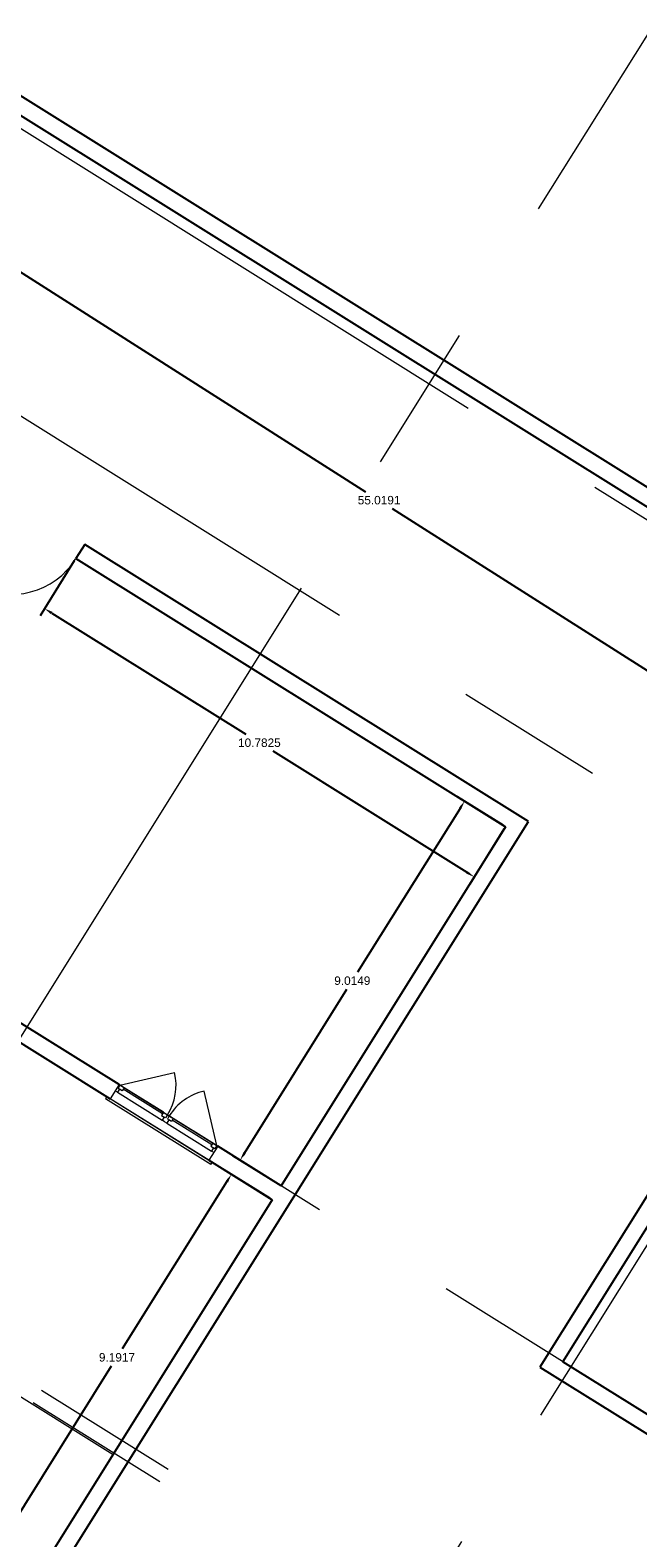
# Model space of a CAD drawing. Header units: inches. Extents: x 21 to 178, y 12 to 156.
# Tile 18 of 25: x 130 to 143, y 75 to 107. Entities that reach past the tile are written whole.
import ezdxf

# ---------------------------------------------------------------- set-up
doc = ezdxf.new("R2010")
doc.units = ezdxf.units.IN
doc.header["$MEASUREMENT"] = 0
doc.linetypes.add('Grid Line', pattern=[22.225, 12.7, -3.175, 3.175, -3.175])
for name, color, linetype, lineweight in [('A-DOOR', 31, 'Continuous', 9), ('A-FLOR', 192, 'Continuous', 13), ('A-GENM', 13, 'Continuous', 9), ('A-GLAZ', 151, 'Continuous', 9), ('A-WALL', 113, 'Continuous', 9), ('S-GRID', 1, 'Continuous', 9)]:
    doc.layers.add(name, color=color, linetype=linetype, lineweight=lineweight)
doc.styles.get("Standard").update_dxf_attribs({"font": 'arial.ttf'})
doc.dimstyles.get("Standard").update_dxf_attribs({"dimtxt": 0.18, "dimasz": 0.18, "dimexe": 0.18, "dimexo": 0.0625, "dimgap": 0.09, "dimtad": 0, "dimtih": 1, "dimtoh": 1, "dimdec": 4, "dimzin": 0, "dimdsep": 46, "dimtxsty": 'Standard', "dimcen": 0.09, "dimadec": 0, "dimazin": 0, "dimtfac": 1, "dimtdec": 4, "dimtofl": 0, "dimtmove": 0, "dimatfit": 3, "dimfxl": 1, "dimtolj": 1, "dimtzin": 0, "dimarcsym": 0})

# ---------------------------------------------------------------- blocks, each defined once
blk = doc.blocks.new('M_Trim-Window-Interior-Flat - Picture Frame-359174-_منفی')
at = {"layer": 'A-GENM'}
for p, q in [((46777, -33810), (46761, -33836)), ((48029, -34628), (46761, -33836)), ((48029, -34628), (48044, -34602))]:
    blk.add_line(p, q, dxfattribs=at)
blk = doc.blocks.new('M_Single-Flush - 0915 x 2134mm-303338-_منفی')
at = {"layer": 'A-DOOR', "lineweight": 18}
for p, q in [((406, 100), (406, 1015)), ((458, 1015), (406, 1015)), ((458, 100), (458, 1015)), ((458, 100), (406, 100))]:
    blk.add_line(p, q, dxfattribs=at)
at = {"layer": 'A-DOOR'}
blk.add_arc((458, 100), 917, 93.1893, 180, dxfattribs=at)
blk = doc.blocks.new('M_Window-Casement-Double - 1400 x 1800mm-359170-_منفی')
at = {"layer": 'A-GLAZ'}
for p, q in [((-700, 100), (0, 100)), ((0, 100), (700, 100)), ((0, -100), (-700, -100)), ((-687, -100), (-210, -577)), ((-32, -11), (-668, -11)), ((-630, -100), (-70, -100)), ((700, -100), (0, -100)), ((668, -11), (32, -11)), ((70, -100), (630, -100)), ((687, -100), (210, -577))]:
    blk.add_line(p, q, dxfattribs=at)
at = {"layer": 'A-GLAZ', "lineweight": 18}
for p, q in [((-700, -100), (-700, 100)), ((700, -100), (700, 100)), ((-700, -11), (-668, -11)), ((-630, -100), (-700, -100)), ((-687, -100), (-687, -56)), ((-687, -56), (-668, -56)), ((-668, -56), (-668, -11)), ((-630, -56), (-668, -56)), ((-630, -100), (-630, -56)), ((-630, -78), (-70, -78)), ((-70, -56), (-32, -56)), ((-70, -100), (-70, -56)), ((-70, -100), (0, -100)), ((-32, -11), (0, -11)), ((-32, -56), (-32, -11)), ((-13, -56), (-32, -56)), ((-13, -100), (-13, -56)), ((0, -11), (32, -11)), ((70, -100), (0, -100)), ((13, -100), (13, -56)), ((13, -56), (32, -56)), ((32, -56), (32, -11)), ((70, -56), (32, -56)), ((70, -100), (70, -56)), ((70, -78), (630, -78)), ((630, -56), (668, -56)), ((630, -100), (630, -56)), ((630, -100), (700, -100)), ((668, -11), (700, -11)), ((668, -56), (668, -11)), ((687, -56), (668, -56)), ((687, -100), (687, -56))]:
    blk.add_line(p, q, dxfattribs=at)
at = {"layer": 'A-GLAZ'}
for centre, start, end in [((-687, -100), 315, 0), ((687, -100), 180, 225)]:
    blk.add_arc(centre, 675, start, end, dxfattribs=at)
blk = doc.blocks.new('*D129')
at = {"color": 0, "lineweight": -2, "transparency": 16777216}
for p, q in [((131.147, 95.675), (130.419, 94.509)), ((130.667, 94.566), (134.795, 91.986)), ((139.506, 89.043), (135.377, 91.622)), ((140.291, 89.961), (139.563, 88.795))]:
    blk.add_line(p, q, dxfattribs=at)
at = {"color": 0, "transparency": 16777216}
for points in [[(130.683, 94.591), (130.651, 94.54), (130.514, 94.661)], [(139.521, 89.068), (139.49, 89.017), (139.658, 88.947)]]:
    blk.add_solid(points, dxfattribs=at)
at = {"layer": 'Defpoints', "color": 0, "transparency": 16777216}
for p in [(131.18, 95.728), (140.325, 90.014), (139.658, 88.947)]:
    blk.add_point(p, dxfattribs=at)
at = {"color": 0, "transparency": 16777216, "insert": (135.086, 91.804), "char_height": 0.18, "attachment_point": 5}
blk.add_mtext('\\A1;10.7825', dxfattribs=at)
blk = doc.blocks.new('*D130')
at = {"color": 0, "lineweight": -2, "transparency": 16777216}
for p, q in [((140.272, 90.047), (139.3, 90.654)), ((139.357, 90.406), (137.178, 86.918)), ((134.771, 83.066), (136.95, 86.554)), ((135.494, 82.402), (134.523, 83.009))]:
    blk.add_line(p, q, dxfattribs=at)
at = {"color": 0, "transparency": 16777216}
for points in [[(139.332, 90.422), (139.383, 90.39), (139.453, 90.559)], [(134.745, 83.082), (134.796, 83.05), (134.675, 82.914)]]:
    blk.add_solid(points, dxfattribs=at)
at = {"layer": 'Defpoints', "color": 0, "transparency": 16777216}
for p in [(140.325, 90.014), (134.675, 82.914), (135.547, 82.369)]:
    blk.add_point(p, dxfattribs=at)
at = {"color": 0, "transparency": 16777216, "insert": (137.064, 86.736), "char_height": 0.18, "attachment_point": 5}
blk.add_mtext('\\A1;9.0149', dxfattribs=at)
blk = doc.blocks.new('*D145')
at = {"color": 0, "lineweight": -2, "transparency": 16777216}
for p, q in [((135.307, 82.102), (134.338, 82.708)), ((134.395, 82.46), (132.169, 78.897)), ((129.715, 74.97), (131.941, 78.533)), ((130.436, 74.307), (129.467, 74.913))]:
    blk.add_line(p, q, dxfattribs=at)
at = {"color": 0, "transparency": 16777216}
for points in [[(134.37, 82.476), (134.421, 82.444), (134.491, 82.612)], [(129.69, 74.986), (129.74, 74.954), (129.62, 74.817)]]:
    blk.add_solid(points, dxfattribs=at)
at = {"layer": 'Defpoints', "color": 0, "transparency": 16777216}
for p in [(135.36, 82.069), (129.62, 74.817), (130.489, 74.274)]:
    blk.add_point(p, dxfattribs=at)
at = {"color": 0, "transparency": 16777216, "insert": (132.055, 78.715), "char_height": 0.18, "attachment_point": 5}
blk.add_mtext('\\A1;9.1917', dxfattribs=at)
blk = doc.blocks.new('*D110')
at = {"color": 0, "lineweight": -2, "transparency": 16777216}
for p, q in [((115.941, 114.12), (114.327, 111.584)), ((114.576, 111.639), (137.348, 97.151)), ((160.693, 82.299), (137.92, 96.787)), ((162.361, 84.586), (160.748, 82.05))]:
    blk.add_line(p, q, dxfattribs=at)
at = {"color": 0, "transparency": 16777216}
for points in [[(114.592, 111.664), (114.56, 111.614), (114.424, 111.736)], [(160.709, 82.324), (160.677, 82.273), (160.845, 82.202)]]:
    blk.add_solid(points, dxfattribs=at)
at = {"layer": 'Defpoints', "color": 0, "transparency": 16777216}
for p in [(115.974, 114.173), (114.424, 111.736), (162.395, 84.639)]:
    blk.add_point(p, dxfattribs=at)
at = {"color": 0, "transparency": 16777216, "insert": (137.634, 96.969), "char_height": 0.18, "attachment_point": 5}
blk.add_mtext('\\A1;55.0191', dxfattribs=at)

msp = doc.modelspace()

# ---------------------------------------------------------------- linework, layer by layer
at = {"layer": 'A-FLOR'}
for p, q in [((102.08156, 102.86377), (134.01095, 82.91207)), ((122.978, 82.26587), (131.97147, 76.64613))]:
    msp.add_line(p, q, dxfattribs=at)
at = {"layer": 'A-WALL', "lineweight": 25}
for p, q in [((163.00822, 84.95321), (117.45454, 113.4183)), ((117.27672, 113.11255), (149.9292, 92.70902)), ((131.36783, 96.02759), (131.18049, 95.72778)), ((140.81174, 90.12638), (131.36783, 96.02759)), ((131.18049, 95.72778), (140.32459, 90.01391)), ((148.64367, 90.65174), (141.05641, 78.50958)), ((141.54355, 78.62205), (148.94348, 90.4644)), ((130.78905, 74.08673), (140.81174, 90.12638)), ((140.32459, 90.01391), (135.54742, 82.36885)), ((132.09965, 84.52325), (129.10158, 86.39665)), ((128.91424, 86.09685), (131.91231, 84.22345)), ((135.54742, 82.36885), (134.19829, 83.21188)), ((134.01095, 82.91207), (135.36008, 82.06904)), ((135.36008, 82.06904), (130.48924, 74.27407)), ((141.05641, 78.50958), (145.63499, 75.64857)), ((153.83562, 70.94111), (141.54355, 78.62205))]:
    msp.add_line(p, q, dxfattribs=at)
at = {"layer": 'S-GRID', "linetype": 'Grid Line'}
for p, q in [((177.22925, 75.36946), (63.71106, 146.3035)), ((174.48526, 70.96074), (60.96707, 141.89477)), ((168.67772, 61.66674), (55.15954, 132.60077)), ((165.45186, 56.13699), (51.93367, 127.07102)), ((165.27714, 55.87114), (51.75895, 126.80517)), ((93.91678, 27.78018), (149.85559, 117.30099)), ((105.74353, 20.94228), (161.68234, 110.46309))]:
    msp.add_line(p, q, dxfattribs=at)

# ---------------------------------------------------------------- block references
at = {"layer": 'A-DOOR', "xscale": 0.00176762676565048, "yscale": 0.00176762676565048, "zscale": 0.00176762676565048, "rotation": 147.9999999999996}
msp.add_blockref('M_Single-Flush - 0915 x 2134mm-303338-_منفی', (130.58835, 96.30622), dxfattribs=at)
at = {"layer": 'A-GENM', "xscale": 0.001767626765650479, "yscale": 0.001767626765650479, "zscale": 0.001767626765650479}
msp.add_blockref('M_Trim-Window-Interior-Flat - Picture Frame-359174-_منفی', (49.15722, 144.03198), dxfattribs=at)
at = {"layer": 'A-GLAZ', "xscale": 0.00176762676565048, "yscale": 0.00176762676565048, "zscale": 0.00176762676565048, "rotation": 147.9999999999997}
msp.add_blockref('M_Window-Casement-Double - 1400 x 1800mm-359170-_منفی', (133.0553, 83.71766), dxfattribs=at)

# ---------------------------------------------------------------- dimensions: what is measured, and where the dimension line sits
at = {"color": 6}
for p1, p2, distance, picture, middle in [((162.39498, 84.63895), (115.97443, 114.17258), 2.88831, '*D110', (137.63429, 96.96884)), ((131.18049, 95.72778), (140.32459, 90.01391), -1.25759, '*D129', (135.08612, 91.80435)), ((140.32459, 90.01391), (135.54742, 82.36885), -1.02827, '*D130', (137.06398, 86.73628)), ((135.36008, 82.06904), (130.48924, 74.27407), -1.02539, '*D145', (132.05508, 78.71493))]:
    dim = msp.add_aligned_dim(p1=p1, p2=p2, distance=distance, dimstyle='Standard', dxfattribs=at)
    dim.commit()
    dim.dimension.update_dxf_attribs({"geometry": picture, "text_midpoint": middle})

doc.saveas('drawing.dxf')
